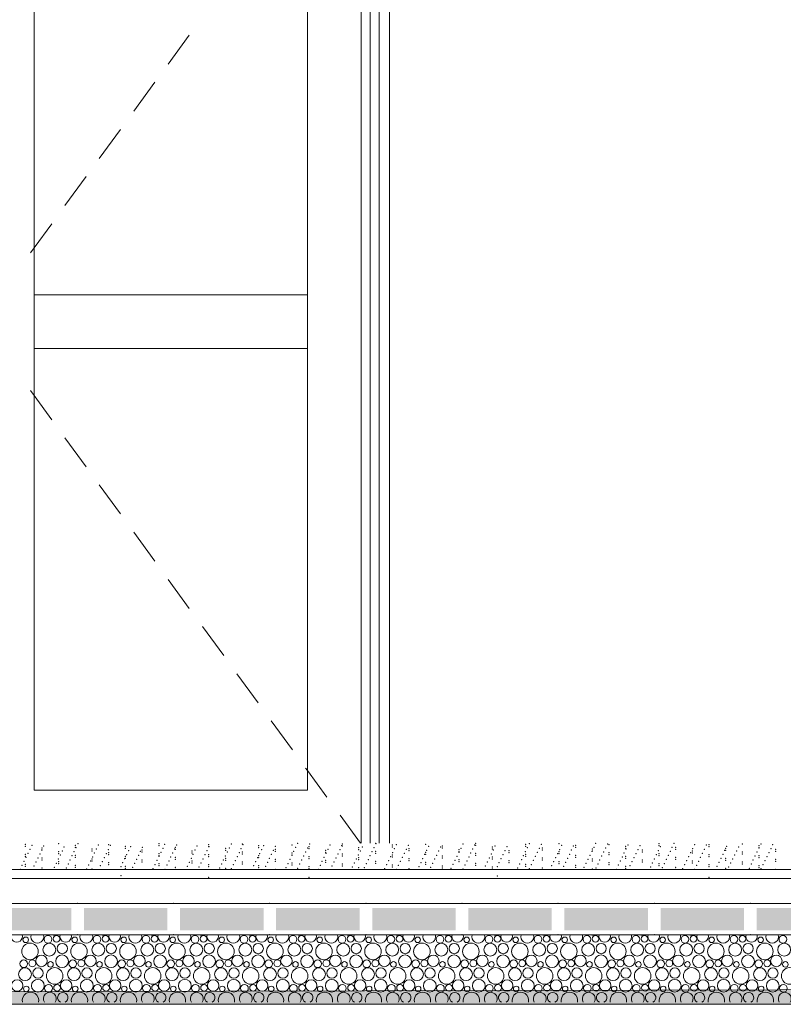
# Model space of a CAD drawing. Header units: millimetres. Extents: x -94601 to -15166, y -300 to 6935.
# Tile 50 of 97: x -52997 to -51297, y -300 to 1893. Entities that reach past the tile are written whole.
import ezdxf

# ---------------------------------------------------------------- set-up
doc = ezdxf.new("R2010")
doc.units = ezdxf.units.MM
doc.header["$MEASUREMENT"] = 0
for name, color, linetype in [('Nouveau_Menuis_Ext _ Murs-rideaux.Menuis_Ext', 7, 'Continuous'), ('Nouveau_Terrain _ Original.Terrain', 7, 'Continuous'), ('Nouveau_VRD _ Voirie 3d.VRD', 7, 'Continuous')]:
    doc.layers.add(name, color=color, linetype=linetype)

# ---------------------------------------------------------------- blocks, each defined once
blk = doc.blocks.new('*X51')
at = {"layer": 'Nouveau_VRD _ Voirie 3d.VRD', "color": 33, "linetype": 'Continuous', "lineweight": 15, "true_color": 0xf48e54}
for centre, radius in [((-52984, -156.5), 6.2), ((-52934.4, -155.2), 8.58), ((-52915.3, -154.2), 7.52), ((-52874.9, -156.5), 6.2), ((-52825.3, -155.2), 8.58), ((-52806.2, -154.2), 7.52), ((-52765.8, -156.5), 6.2), ((-52716.2, -155.2), 8.58), ((-52697.1, -154.2), 7.52), ((-52656.6, -156.5), 6.2), ((-52607.1, -155.2), 8.58), ((-52588, -154.2), 7.52), ((-52547.5, -156.5), 6.2), ((-52498, -155.2), 8.58), ((-52478.8, -154.2), 7.52), ((-52438.4, -156.5), 6.2), ((-52388.9, -155.2), 8.58), ((-52369.7, -154.2), 7.52), ((-52329.3, -156.5), 6.2), ((-52279.8, -155.2), 8.58), ((-52260.6, -154.2), 7.52), ((-52220.2, -156.5), 6.2), ((-52170.7, -155.2), 8.58), ((-52151.5, -154.2), 7.52), ((-52111.1, -156.5), 6.2), ((-52061.5, -155.2), 8.58), ((-52042.4, -154.2), 7.52), ((-52002, -156.5), 6.2), ((-51952.4, -155.2), 8.58), ((-51933.3, -154.2), 7.52), ((-51892.9, -156.5), 6.2), ((-51843.3, -155.2), 8.58), ((-51824.2, -154.2), 7.52), ((-51783.7, -156.5), 6.2), ((-51734.2, -155.2), 8.58), ((-51715.1, -154.2), 7.52), ((-51674.6, -156.5), 6.2), ((-51625.1, -155.2), 8.58), ((-51605.9, -154.2), 7.52), ((-51565.5, -156.5), 6.2), ((-51516, -155.2), 8.58), ((-51496.8, -154.2), 7.52), ((-51456.4, -156.5), 6.2), ((-51406.9, -155.2), 8.58), ((-51387.7, -154.2), 7.52), ((-51347.3, -156.5), 6.2), ((-51297.8, -155.2), 8.58), ((-52974.6, -182.2), 18.4), ((-52931.5, -178.4), 14.3), ((-52902.7, -175.8), 11.5), ((-52865.5, -182.2), 18.4), ((-52822.4, -178.4), 14.3), ((-52793.6, -175.8), 11.5), ((-52756.4, -182.2), 18.4), ((-52713.3, -178.4), 14.3), ((-52684.5, -175.8), 11.5), ((-52647.3, -182.2), 18.4), ((-52604.2, -178.4), 14.3), ((-52575.4, -175.8), 11.5), ((-52538.2, -182.2), 18.4), ((-52495.1, -178.4), 14.3), ((-52466.3, -175.8), 11.5), ((-52429.1, -182.2), 18.4), ((-52386, -178.4), 14.3), ((-52357.2, -175.8), 11.5), ((-52319.9, -182.2), 18.4), ((-52276.9, -178.4), 14.3), ((-52248.1, -175.8), 11.5), ((-52210.8, -182.2), 18.4), ((-52167.8, -178.4), 14.3), ((-52138.9, -175.8), 11.5), ((-52101.7, -182.2), 18.4), ((-52058.6, -178.4), 14.3), ((-52029.8, -175.8), 11.5), ((-51992.6, -182.2), 18.4), ((-51949.5, -178.4), 14.3), ((-51920.7, -175.8), 11.5), ((-51883.5, -182.2), 18.4), ((-51840.4, -178.4), 14.3), ((-51811.6, -175.8), 11.5), ((-51774.4, -182.2), 18.4), ((-51731.3, -178.4), 14.3), ((-51702.5, -175.8), 11.5), ((-51665.3, -182.2), 18.4), ((-51622.2, -178.4), 14.3), ((-51593.4, -175.8), 11.5), ((-51556.2, -182.2), 18.4), ((-51513.1, -178.4), 14.3), ((-51484.3, -175.8), 11.5), ((-51447, -182.2), 18.4), ((-51404, -178.4), 14.3), ((-51375.2, -175.8), 11.5), ((-51337.9, -182.2), 18.4), ((-51294.9, -178.4), 14.3), ((-52949.1, -203.4), 12.8), ((-52903, -204.1), 14.2), ((-52840, -203.4), 12.8), ((-52793.9, -204.1), 14.2), ((-52730.9, -203.4), 12.8), ((-52684.8, -204.1), 14.2), ((-52621.7, -203.4), 12.8), ((-52575.7, -204.1), 14.2), ((-52512.6, -203.4), 12.8), ((-52466.6, -204.1), 14.2), ((-52403.5, -203.4), 12.8), ((-52357.5, -204.1), 14.2), ((-52294.4, -203.4), 12.8), ((-52248.4, -204.1), 14.2), ((-52185.3, -203.4), 12.8), ((-52139.3, -204.1), 14.2), ((-52076.2, -203.4), 12.8), ((-52030.1, -204.1), 14.2), ((-51967.1, -203.4), 12.8), ((-51921, -204.1), 14.2), ((-51858, -203.4), 12.8), ((-51811.9, -204.1), 14.2), ((-51748.8, -203.4), 12.8), ((-51702.8, -204.1), 14.2), ((-51639.7, -203.4), 12.8), ((-51593.7, -204.1), 14.2), ((-51530.6, -203.4), 12.8), ((-51484.6, -204.1), 14.2), ((-51421.5, -203.4), 12.8), ((-51375.5, -204.1), 14.2), ((-51312.4, -203.4), 12.8), ((-52985.5, -233), 14.3), ((-52988.4, -209.8), 8.58), ((-52969.3, -208.8), 7.52), ((-52956.7, -230.4), 11.5), ((-52919.5, -236.8), 18.4), ((-52928.9, -211.1), 6.2), ((-52876.4, -233), 14.3), ((-52879.3, -209.8), 8.58), ((-52860.2, -208.8), 7.52), ((-52847.6, -230.4), 11.5), ((-52810.4, -236.8), 18.4), ((-52819.8, -211.1), 6.2), ((-52767.3, -233), 14.3), ((-52770.2, -209.8), 8.58), ((-52751.1, -208.8), 7.52), ((-52738.5, -230.4), 11.5), ((-52701.3, -236.8), 18.4), ((-52710.6, -211.1), 6.2), ((-52658.2, -233), 14.3), ((-52661.1, -209.8), 8.58), ((-52642, -208.8), 7.52), ((-52629.4, -230.4), 11.5), ((-52592.2, -236.8), 18.4), ((-52601.5, -211.1), 6.2), ((-52549.1, -233), 14.3), ((-52552, -209.8), 8.58), ((-52532.8, -208.8), 7.52), ((-52520.3, -230.4), 11.5), ((-52483.1, -236.8), 18.4), ((-52492.4, -211.1), 6.2), ((-52440, -233), 14.3), ((-52442.9, -209.8), 8.58), ((-52423.7, -208.8), 7.52), ((-52411.2, -230.4), 11.5), ((-52373.9, -236.8), 18.4), ((-52383.3, -211.1), 6.2), ((-52330.9, -233), 14.3), ((-52333.8, -209.8), 8.58), ((-52314.6, -208.8), 7.52), ((-52302.1, -230.4), 11.5), ((-52264.8, -236.8), 18.4), ((-52274.2, -211.1), 6.2), ((-52221.8, -233), 14.3), ((-52224.7, -209.8), 8.58), ((-52205.5, -208.8), 7.52), ((-52192.9, -230.4), 11.5), ((-52155.7, -236.8), 18.4), ((-52165.1, -211.1), 6.2), ((-52112.6, -233), 14.3), ((-52115.5, -209.8), 8.58), ((-52096.4, -208.8), 7.52), ((-52083.8, -230.4), 11.5), ((-52046.6, -236.8), 18.4), ((-52056, -211.1), 6.2), ((-52003.5, -233), 14.3), ((-52006.4, -209.8), 8.58), ((-51987.3, -208.8), 7.52), ((-51974.7, -230.4), 11.5), ((-51937.5, -236.8), 18.4), ((-51946.9, -211.1), 6.2), ((-51894.4, -233), 14.3), ((-51897.3, -209.8), 8.58), ((-51878.2, -208.8), 7.52), ((-51865.6, -230.4), 11.5), ((-51828.4, -236.8), 18.4), ((-51837.7, -211.1), 6.2), ((-51785.3, -233), 14.3), ((-51788.2, -209.8), 8.58), ((-51769.1, -208.8), 7.52), ((-51756.5, -230.4), 11.5), ((-51719.3, -236.8), 18.4), ((-51728.6, -211.1), 6.2), ((-51676.2, -233), 14.3), ((-51679.1, -209.8), 8.58), ((-51659.9, -208.8), 7.52), ((-51647.4, -230.4), 11.5), ((-51610.2, -236.8), 18.4), ((-51619.5, -211.1), 6.2), ((-51567.1, -233), 14.3), ((-51570, -209.8), 8.58), ((-51550.8, -208.8), 7.52), ((-51538.3, -230.4), 11.5), ((-51501, -236.8), 18.4), ((-51510.4, -211.1), 6.2), ((-51458, -233), 14.3), ((-51460.9, -209.8), 8.58), ((-51441.7, -208.8), 7.52), ((-51429.2, -230.4), 11.5), ((-51391.9, -236.8), 18.4), ((-51401.3, -211.1), 6.2), ((-51348.9, -233), 14.3), ((-51351.8, -209.8), 8.58), ((-51332.6, -208.8), 7.52), ((-51320.1, -230.4), 11.5), ((-51282.8, -236.8), 18.4), ((-51292.2, -211.1), 6.2), ((-53003.1, -258), 12.8), ((-52982.9, -265.7), 6.2), ((-52957, -258.7), 14.2), ((-52933.3, -264.4), 8.58), ((-52914.2, -263.4), 7.52), ((-52894, -258), 12.8), ((-52873.8, -265.7), 6.2), ((-52847.9, -258.7), 14.2), ((-52824.2, -264.4), 8.58), ((-52805.1, -263.4), 7.52), ((-52784.9, -258), 12.8), ((-52764.6, -265.7), 6.2), ((-52738.8, -258.7), 14.2), ((-52715.1, -264.4), 8.58), ((-52696, -263.4), 7.52), ((-52675.7, -258), 12.8), ((-52655.5, -265.7), 6.2), ((-52629.7, -258.7), 14.2), ((-52606, -264.4), 8.58), ((-52586.8, -263.4), 7.52), ((-52566.6, -258), 12.8), ((-52546.4, -265.7), 6.2), ((-52520.6, -258.7), 14.2), ((-52496.9, -264.4), 8.58), ((-52477.7, -263.4), 7.52), ((-52457.5, -258), 12.8), ((-52437.3, -265.7), 6.2), ((-52411.5, -258.7), 14.2), ((-52387.8, -264.4), 8.58), ((-52368.6, -263.4), 7.52), ((-52348.4, -258), 12.8), ((-52328.2, -265.7), 6.2), ((-52302.4, -258.7), 14.2), ((-52278.7, -264.4), 8.58), ((-52259.5, -263.4), 7.52), ((-52239.3, -258), 12.8), ((-52219.1, -265.7), 6.2), ((-52193.3, -258.7), 14.2), ((-52169.5, -264.4), 8.58), ((-52150.4, -263.4), 7.52), ((-52130.2, -258), 12.8), ((-52110, -265.7), 6.2), ((-52084.1, -258.7), 14.2), ((-52060.4, -264.4), 8.58), ((-52041.3, -263.4), 7.52), ((-52021.1, -258), 12.8), ((-52000.9, -265.7), 6.2), ((-51975, -258.7), 14.2), ((-51951.3, -264.4), 8.58), ((-51932.2, -263.4), 7.52), ((-51912, -258), 12.8), ((-51891.7, -265.7), 6.2), ((-51865.9, -258.7), 14.2), ((-51842.2, -264.4), 8.58), ((-51823.1, -263.4), 7.52), ((-51802.8, -258), 12.8), ((-51782.6, -265.7), 6.2), ((-51756.8, -258.7), 14.2), ((-51733.1, -264.4), 8.58), ((-51713.9, -263.4), 7.52), ((-51693.7, -258), 12.8), ((-51673.5, -265.7), 6.2), ((-51647.7, -258.7), 14.2), ((-51624, -264.4), 8.58), ((-51604.8, -263.4), 7.52), ((-51584.6, -258), 12.8), ((-51564.4, -265.7), 6.2), ((-51538.6, -258.7), 14.2), ((-51514.9, -264.4), 8.58), ((-51495.7, -263.4), 7.52), ((-51475.5, -258), 12.8), ((-51455.3, -265.7), 6.2), ((-51429.5, -258.7), 14.2), ((-51405.8, -264.4), 8.58), ((-51386.6, -263.4), 7.52), ((-51366.4, -258), 12.8), ((-51346.2, -265.7), 6.2), ((-51320.4, -258.7), 14.2), ((-51296.6, -264.4), 8.58)]:
    blk.add_circle(centre, radius, dxfattribs=at)
for centre, radius, start, end in [((-53004.2, -148.8), 12.8, 163.5489, 16.4511), ((-52958.2, -149.5), 14.2, 162.5101, 17.4899), ((-52920.6, -127.6), 18.4, 254.0928, 285.9072), ((-52895.1, -148.8), 12.8, 163.5489, 16.4511), ((-52849, -149.5), 14.2, 162.5101, 17.4899), ((-52811.5, -127.6), 18.4, 254.0928, 285.9072), ((-52786, -148.8), 12.8, 163.5489, 16.4511), ((-52739.9, -149.5), 14.2, 162.5101, 17.4899), ((-52702.4, -127.6), 18.4, 254.0928, 285.9072), ((-52676.9, -148.8), 12.8, 163.5489, 16.4511), ((-52630.8, -149.5), 14.2, 162.5101, 17.4899), ((-52593.3, -127.6), 18.4, 254.0928, 285.9072), ((-52567.7, -148.8), 12.8, 163.5489, 16.4511), ((-52521.7, -149.5), 14.2, 162.5101, 17.4899), ((-52484.2, -127.6), 18.4, 254.0928, 285.9072), ((-52458.6, -148.8), 12.8, 163.5489, 16.4511), ((-52412.6, -149.5), 14.2, 162.5101, 17.4899), ((-52375.1, -127.6), 18.4, 254.0928, 285.9072), ((-52349.5, -148.8), 12.8, 163.5489, 16.4511), ((-52303.5, -149.5), 14.2, 162.5101, 17.4899), ((-52265.9, -127.6), 18.4, 254.0928, 285.9072), ((-52240.4, -148.8), 12.8, 163.5489, 16.4511), ((-52194.4, -149.5), 14.2, 162.5101, 17.4899), ((-52156.8, -127.6), 18.4, 254.0928, 285.9072), ((-52131.3, -148.8), 12.8, 163.5489, 16.4511), ((-52085.3, -149.5), 14.2, 162.5101, 17.4899), ((-52047.7, -127.6), 18.4, 254.0928, 285.9072), ((-52022.2, -148.8), 12.8, 163.5489, 16.4511), ((-51976.1, -149.5), 14.2, 162.5101, 17.4899), ((-51938.6, -127.6), 18.4, 254.0928, 285.9072), ((-51913.1, -148.8), 12.8, 163.5489, 16.4511), ((-51867, -149.5), 14.2, 162.5101, 17.4899), ((-51829.5, -127.6), 18.4, 254.0928, 285.9072), ((-51804, -148.8), 12.8, 163.5489, 16.4511), ((-51757.9, -149.5), 14.2, 162.5101, 17.4899), ((-51720.4, -127.6), 18.4, 254.0928, 285.9072), ((-51694.8, -148.8), 12.8, 163.5489, 16.4511), ((-51648.8, -149.5), 14.2, 162.5101, 17.4899), ((-51611.3, -127.6), 18.4, 254.0928, 285.9072), ((-51585.7, -148.8), 12.8, 163.5489, 16.4511), ((-51539.7, -149.5), 14.2, 162.5101, 17.4899), ((-51502.2, -127.6), 18.4, 254.0928, 285.9072), ((-51476.6, -148.8), 12.8, 163.5489, 16.4511), ((-51430.6, -149.5), 14.2, 162.5101, 17.4899), ((-51393, -127.6), 18.4, 254.0928, 285.9072), ((-51367.5, -148.8), 12.8, 163.5489, 16.4511), ((-51321.5, -149.5), 14.2, 162.5101, 17.4899), ((-52973.5, -291.4), 18.4, 347.7576, 192.2424), ((-52930.4, -287.6), 14.3, 327.777, 212.223), ((-52901.6, -285), 11.5, 296.7325, 243.2675), ((-52864.4, -291.4), 18.4, 347.7576, 192.2424), ((-52821.3, -287.6), 14.3, 327.777, 212.223), ((-52792.5, -285), 11.5, 296.7325, 243.2675), ((-52755.3, -291.4), 18.4, 347.7576, 192.2424), ((-52712.2, -287.6), 14.3, 327.777, 212.223), ((-52683.4, -285), 11.5, 296.7325, 243.2675), ((-52646.2, -291.4), 18.4, 347.7576, 192.2424), ((-52603.1, -287.6), 14.3, 327.777, 212.223), ((-52574.3, -285), 11.5, 296.7325, 243.2675), ((-52537.1, -291.4), 18.4, 347.7576, 192.2424), ((-52494, -287.6), 14.3, 327.777, 212.223), ((-52465.2, -285), 11.5, 296.7325, 243.2675), ((-52427.9, -291.4), 18.4, 347.7576, 192.2424), ((-52384.9, -287.6), 14.3, 327.777, 212.223), ((-52356.1, -285), 11.5, 296.7325, 243.2675), ((-52318.8, -291.4), 18.4, 347.7576, 192.2424), ((-52275.8, -287.6), 14.3, 327.777, 212.223), ((-52246.9, -285), 11.5, 296.7325, 243.2675), ((-52209.7, -291.4), 18.4, 347.7576, 192.2424), ((-52166.6, -287.6), 14.3, 327.777, 212.223), ((-52137.8, -285), 11.5, 296.7325, 243.2675), ((-52100.6, -291.4), 18.4, 347.7576, 192.2424), ((-52057.5, -287.6), 14.3, 327.777, 212.223), ((-52028.7, -285), 11.5, 296.7325, 243.2675), ((-51991.5, -291.4), 18.4, 347.7576, 192.2424), ((-51948.4, -287.6), 14.3, 327.777, 212.223), ((-51919.6, -285), 11.5, 296.7325, 243.2675), ((-51882.4, -291.4), 18.4, 347.7576, 192.2424), ((-51839.3, -287.6), 14.3, 327.777, 212.223), ((-51810.5, -285), 11.5, 296.7325, 243.2675), ((-51773.3, -291.4), 18.4, 347.7576, 192.2424), ((-51730.2, -287.6), 14.3, 327.777, 212.223), ((-51701.4, -285), 11.5, 296.7325, 243.2675), ((-51664.2, -291.4), 18.4, 347.7576, 192.2424), ((-51621.1, -287.6), 14.3, 327.777, 212.223), ((-51592.3, -285), 11.5, 296.7325, 243.2675), ((-51555, -291.4), 18.4, 347.7576, 192.2424), ((-51512, -287.6), 14.3, 327.777, 212.223), ((-51483.2, -285), 11.5, 296.7325, 243.2675), ((-51445.9, -291.4), 18.4, 347.7576, 192.2424), ((-51402.9, -287.6), 14.3, 327.777, 212.223), ((-51374.1, -285), 11.5, 296.7325, 243.2675), ((-51336.8, -291.4), 18.4, 347.7576, 192.2424), ((-51293.7, -287.6), 14.3, 327.777, 212.223)]:
    blk.add_arc(centre, radius, start, end, dxfattribs=at)
blk = doc.blocks.new('*X52')
at = {"layer": 'Nouveau_VRD _ Voirie 3d.VRD', "linetype": 'Continuous', "lineweight": 15, "true_color": 0xb5b5b5}
for points in [[(-53068.6, -85.2), (-53068.6, -135.2), (-52882.6, -135.2), (-52882.6, -85.2)], [(-52854.6, -85.2), (-52854.6, -135.2), (-52668.5, -135.2), (-52668.5, -85.2)], [(-52640.5, -85.2), (-52640.5, -135.2), (-52454.5, -135.2), (-52454.5, -85.2)], [(-52426.5, -85.2), (-52426.5, -135.2), (-52240.4, -135.2), (-52240.4, -85.2)], [(-52212.4, -85.2), (-52212.4, -135.2), (-52026.4, -135.2), (-52026.4, -85.2)], [(-51998.4, -85.2), (-51998.4, -135.2), (-51812.4, -135.2), (-51812.4, -85.2)], [(-51784.4, -85.2), (-51784.4, -135.2), (-51598.3, -135.2), (-51598.3, -85.2)], [(-51570.3, -85.2), (-51570.3, -135.2), (-51384.3, -135.2), (-51384.3, -85.2)], [(-51356.3, -85.2), (-51356.3, -135.2), (-51170.2, -135.2), (-51170.2, -85.2)]]:
    blk.add_hatch(color=253, dxfattribs=at).paths.add_polyline_path(points)
at = {"layer": 'Nouveau_VRD _ Voirie 3d.VRD', "color": 253, "linetype": 'Continuous', "lineweight": 15, "true_color": 0xb5b5b5}
for p in [(-52868.6, -75.2), (-52654.5, -75.2), (-52440.5, -75.2), (-52226.4, -75.2), (-52012.4, -75.2), (-51798.4, -75.2), (-51584.3, -75.2), (-51370.3, -75.2), (-52868.6, -145.2), (-52654.5, -145.2), (-52440.5, -145.2), (-52226.4, -145.2), (-52012.4, -145.2), (-51798.4, -145.2), (-51584.3, -145.2), (-51370.3, -145.2)]:
    blk.add_point(p, dxfattribs=at)
blk = doc.blocks.new('Élément de coupe_40')
at = {"layer": 'Nouveau_VRD _ Voirie 3d.VRD', "color": 251, "linetype": 'Continuous', "lineweight": 15, "true_color": 0x6a6a6a}
blk.add_line((-36763.6, -20), (-82142.3, -20), dxfattribs=at)
at = {"layer": 'Nouveau_VRD _ Voirie 3d.VRD', "color": 7, "linetype": 'Continuous', "lineweight": 15}
for p, q in [((-37013, -75.2), (-81749.3, -75.2)), ((-37013, -145.2), (-81749.3, -145.2))]:
    blk.add_line(p, q, dxfattribs=at)
at = {"layer": 'Nouveau_VRD _ Voirie 3d.VRD', "lineweight": 0}
for name in ['*X52', '*X51']:
    blk.add_blockref(name, (0, 0), dxfattribs=at)
blk = doc.blocks.new('Élément de coupe_41')
at = {"layer": 'Nouveau_VRD _ Voirie 3d.VRD', "color": 251, "linetype": 'Continuous', "lineweight": 15, "true_color": 0x6a6a6a}
blk.add_line((-58330.3, 0), (-47835.3, 0), dxfattribs=at)
at = {"layer": 'Nouveau_VRD _ Voirie 3d.VRD', "color": 254, "linetype": 'Continuous', "lineweight": 15, "true_color": 0xcccccc}
for p in [(-52984.6, 56), (-52984.6, 51.5), (-52974.6, 45.1), (-52970.3, 54), (-52947.5, 47.8), (-52943.9, 52.6), (-52910.4, 57.5), (-52898.5, 50.1), (-52873.3, 53.8), (-52873.3, 49.3), (-52872.1, 48.6), (-52867.8, 57.6), (-52836.1, 45.6), (-52826.6, 46.1), (-52822.3, 55.1), (-52800.3, 44.7), (-52799, 55.2), (-52795.9, 53.7), (-52761.9, 51.5), (-52761.9, 47.1), (-52750.5, 51.2), (-52724.1, 49.7), (-52687.6, 57.5), (-52687.6, 53), (-52678.6, 47.2), (-52674.3, 56.2), (-52652.3, 45.8), (-52650.5, 49.3), (-52650.5, 44.9), (-52647.9, 54.7), (-52602.4, 52.2), (-52576.3, 55.2), (-52576.3, 50.8), (-52576.1, 50.8), (-52539.1, 47.1), (-52530.6, 48.3), (-52526.3, 57.3), (-52504.3, 46.9), (-52502, 56.7), (-52499.9, 55.8), (-52464.9, 53), (-52464.9, 48.6), (-52458.8, 44.4), (-52454.4, 53.3), (-52428.1, 51.9), (-52427.8, 44.9), (-52390.7, 54.5), (-52382.6, 49.4), (-52378.3, 58.3), (-52356.3, 47.9), (-52353.5, 50.8), (-52353.5, 46.3), (-52351.9, 56.9), (-52310.8, 45.4), (-52306.4, 54.4), (-52284.5, 44), (-52280.1, 53), (-52279.3, 56.7), (-52279.3, 52.3), (-52242.2, 48.6), (-52242.2, 44.1), (-52234.6, 50.5), (-52208.3, 49), (-52205, 58.2), (-52203.9, 58), (-52167.9, 54.5), (-52167.9, 50.1), (-52162.8, 46.5), (-52158.4, 55.5), (-52136.5, 45.1), (-52132.1, 54), (-52130.8, 46.3), (-52093.7, 56), (-52086.6, 51.5), (-52060.3, 50.1), (-52056.5, 52.3), (-52056.5, 47.8), (-52019.4, 44.1), (-52014.8, 47.6), (-52010.4, 56.6), (-51988.5, 46.1), (-51984.1, 55.1), (-51982.3, 58.2), (-51982.3, 53.8), (-51945.2, 50.1), (-51945.2, 45.6), (-51938.6, 52.6), (-51912.3, 51.2), (-51870.9, 56), (-51870.9, 51.5), (-51866.8, 48.7), (-51862.4, 57.6), (-51840.5, 47.2), (-51836.1, 56.2), (-51833.8, 47.8), (-51796.7, 57.5), (-51795, 44.7), (-51790.6, 53.7), (-51764.3, 52.2), (-51759.6, 53.8), (-51759.6, 49.3), (-51722.4, 45.6), (-51718.8, 49.7), (-51714.4, 58.7), (-51692.5, 48.3), (-51688.1, 57.3), (-51685.3, 55.2), (-51648.2, 51.5), (-51648.2, 47.1), (-51647, 45.8), (-51642.6, 54.8), (-51620.6, 44.3), (-51616.3, 53.3), (-51573.9, 57.5), (-51573.9, 53), (-51570.8, 50.8), (-51544.5, 49.4), (-51540.1, 58.3), (-51536.8, 49.3), (-51536.8, 44.9), (-51499, 46.9), (-51494.6, 55.8), (-51472.6, 45.4), (-51468.3, 54.4), (-51462.6, 55.2), (-51462.6, 50.8), (-51425.5, 47.1), (-51422.8, 51.9), (-51396.5, 50.4), (-51388.3, 56.7), (-51351.2, 53), (-51351.2, 48.6), (-51351, 47.9), (-51346.6, 56.9), (-51324.6, 46.5), (-51320.3, 55.5), (-51314.1, 44.9), (-52984.6, 33.7), (-52984.6, 29.3), (-52983.3, 27.1), (-52979, 36.1), (-52957, 25.7), (-52952.6, 34.7), (-52948.3, 43.6), (-52947.5, 43.4), (-52947.5, 25.6), (-52911.5, 23.2), (-52910.4, 39.7), (-52910.4, 35.2), (-52907.2, 32.2), (-52902.8, 41.1), (-52880.8, 30.7), (-52876.5, 39.7), (-52873.3, 31.5), (-52873.3, 27), (-52836.1, 41.1), (-52836.1, 23.3), (-52835.3, 28.2), (-52831, 37.2), (-52809, 26.8), (-52804.6, 35.7), (-52799, 37.4), (-52799, 33), (-52763.5, 24.3), (-52761.9, 29.3), (-52761.9, 24.8), (-52759.2, 33.2), (-52754.8, 42.2), (-52737.2, 22.8), (-52732.8, 31.8), (-52728.5, 40.8), (-52724.8, 43.4), (-52724.8, 38.9), (-52687.6, 35.2), (-52687.6, 30.8), (-52687.3, 29.3), (-52683, 38.3), (-52661, 27.8), (-52656.6, 36.8), (-52650.5, 27), (-52650.5, 22.6), (-52615.5, 25.3), (-52613.4, 41.1), (-52613.4, 36.7), (-52611.2, 34.3), (-52606.8, 43.3), (-52589.2, 23.9), (-52584.8, 32.9), (-52580.5, 41.8), (-52576.3, 33), (-52576.3, 28.5), (-52539.3, 30.4), (-52539.1, 42.6), (-52539.1, 24.8), (-52535, 39.3), (-52513, 28.9), (-52508.6, 37.9), (-52502, 38.9), (-52502, 34.5), (-52467.5, 26.4), (-52464.9, 30.8), (-52464.9, 26.3), (-52463.2, 35.4), (-52441.2, 25), (-52436.8, 33.9), (-52432.5, 42.9), (-52427.8, 40.4), (-52427.8, 22.6), (-52395.7, 22.5), (-52391.3, 31.4), (-52390.7, 36.7), (-52390.7, 32.2), (-52387, 40.4), (-52365, 30), (-52360.6, 39), (-52353.5, 28.5), (-52353.5, 24.1), (-52319.5, 27.5), (-52316.4, 42.6), (-52316.4, 38.2), (-52315.2, 36.5), (-52293.2, 26), (-52288.8, 35), (-52279.3, 34.5), (-52279.3, 30), (-52247.7, 23.5), (-52243.3, 32.5), (-52242.2, 26.3), (-52239, 41.5), (-52221.3, 22.1), (-52217, 31.1), (-52212.6, 40), (-52205, 40.4), (-52205, 35.9), (-52171.5, 28.6), (-52167.9, 32.2), (-52167.9, 27.8), (-52167.2, 37.5), (-52145.2, 27.1), (-52140.8, 36.1), (-52130.8, 41.9), (-52130.8, 24.1), (-52099.7, 24.6), (-52095.3, 33.6), (-52093.7, 38.2), (-52093.7, 33.7), (-52091, 42.6), (-52073.3, 23.2), (-52069, 32.1), (-52064.6, 41.1), (-52056.5, 30), (-52056.5, 25.6), (-52023.5, 29.6), (-52019.4, 39.7), (-52019.1, 38.6), (-51997.2, 28.2), (-51992.8, 37.2), (-51982.3, 35.9), (-51982.3, 31.5), (-51951.7, 25.7), (-51947.3, 34.7), (-51945.2, 27.8), (-51945.2, 23.3), (-51943, 43.6), (-51925.3, 24.3), (-51921, 33.2), (-51916.6, 42.2), (-51908.1, 41.9), (-51908.1, 37.4), (-51875.5, 30.7), (-51871.1, 39.7), (-51870.9, 33.7), (-51870.9, 29.3), (-51849.2, 29.3), (-51844.8, 38.2), (-51833.8, 43.4), (-51833.8, 25.6), (-51803.7, 26.8), (-51799.3, 35.7), (-51796.7, 39.7), (-51796.7, 35.2), (-51777.3, 25.3), (-51773, 34.3), (-51768.6, 43.3), (-51759.6, 31.5), (-51759.6, 27), (-51731.9, 22.8), (-51727.5, 31.8), (-51723.1, 40.8), (-51722.4, 41.1), (-51722.4, 23.3), (-51701.2, 30.4), (-51696.8, 39.3), (-51685.3, 37.4), (-51685.3, 33), (-51655.7, 27.9), (-51651.3, 36.8), (-51648.2, 29.3), (-51648.2, 24.8), (-51629.3, 26.4), (-51625, 35.4), (-51611.1, 43.4), (-51611.1, 38.9), (-51583.9, 23.9), (-51579.5, 32.9), (-51575.1, 41.8), (-51573.9, 35.2), (-51573.9, 30.8), (-51557.5, 22.5), (-51553.2, 31.4), (-51548.8, 40.4), (-51536.8, 27), (-51536.8, 22.6), (-51507.7, 28.9), (-51503.3, 37.9), (-51499.7, 41.1), (-51499.7, 36.7), (-51481.3, 27.5), (-51477, 36.5), (-51462.6, 33), (-51462.6, 28.5), (-51435.8, 25), (-51431.5, 34), (-51427.1, 42.9), (-51425.5, 42.6), (-51425.5, 24.8), (-51409.5, 23.5), (-51405.2, 32.5), (-51400.8, 41.5), (-51388.3, 38.9), (-51388.3, 34.5), (-51359.7, 30), (-51355.3, 39), (-51351.2, 30.8), (-51351.2, 26.3), (-51333.3, 28.6), (-51329, 37.5), (-51314.1, 40.4), (-51314.1, 22.6), (-52996.4, 0.2), (-52992, 9.2), (-52987.7, 18.2), (-52984.6, 11.5), (-52984.6, 7), (-52965.7, 7.7), (-52961.4, 16.7), (-52947.5, 21.1), (-52947.5, 3.3), (-52920.2, 5.2), (-52915.9, 14.2), (-52910.4, 17.4), (-52910.4, 12.9), (-52893.9, 3.8), (-52889.5, 12.8), (-52885.2, 21.7), (-52873.3, 9.2), (-52873.3, 4.8), (-52848.4, 1.3), (-52844, 10.3), (-52839.7, 19.2), (-52836.1, 18.9), (-52836.1, 1.1), (-52817.7, 8.8), (-52813.4, 17.8), (-52799, 15.2), (-52799, 10.7), (-52772.2, 6.3), (-52767.9, 15.3), (-52761.9, 7), (-52761.9, 2.5), (-52745.9, 4.9), (-52741.5, 13.8), (-52724.8, 21.1), (-52724.8, 16.6), (-52700.4, 2.4), (-52696, 11.3), (-52691.7, 20.3), (-52687.6, 12.9), (-52687.6, 8.5), (-52674.1, 0.9), (-52669.7, 9.9), (-52665.3, 18.9), (-52650.5, 4.8), (-52650.5, 0.3), (-52624.2, 7.4), (-52619.9, 16.4), (-52613.4, 18.9), (-52613.4, 14.4), (-52597.9, 6), (-52593.5, 14.9), (-52576.3, 10.7), (-52576.3, 6.3), (-52552.4, 3.5), (-52548, 12.4), (-52543.7, 21.4), (-52539.1, 20.4), (-52539.1, 2.5), (-52526.1, 2), (-52521.7, 11), (-52517.3, 19.9), (-52502, 16.6), (-52502, 12.2), (-52476.2, 8.5), (-52471.9, 17.4), (-52464.9, 8.5), (-52464.9, 4), (-52449.9, 7), (-52445.5, 16), (-52427.8, 18.1), (-52427.8, 0.3), (-52404.4, 4.5), (-52400, 13.5), (-52390.7, 14.4), (-52390.7, 10), (-52378.1, 3.1), (-52373.7, 12.1), (-52369.3, 21), (-52353.5, 6.3), (-52353.5, 1.8), (-52332.6, 0.6), (-52328.2, 9.6), (-52323.9, 18.5), (-52316.4, 20.4), (-52316.4, 15.9), (-52301.9, 8.1), (-52297.5, 17.1), (-52279.3, 12.2), (-52279.3, 7.7), (-52256.4, 5.6), (-52252, 14.6), (-52242.2, 21.8), (-52242.2, 4), (-52230.1, 4.2), (-52225.7, 13.1), (-52205, 18.1), (-52205, 13.7), (-52184.6, 1.7), (-52180.2, 10.6), (-52175.9, 19.6), (-52167.9, 10), (-52167.9, 5.5), (-52158.2, 0.2), (-52153.9, 9.2), (-52149.5, 18.2), (-52130.8, 19.6), (-52130.8, 1.8), (-52108.4, 6.7), (-52104, 15.7), (-52093.7, 15.9), (-52093.7, 11.5), (-52082, 5.2), (-52077.7, 14.2), (-52056.5, 7.7), (-52056.5, 3.3), (-52036.6, 2.7), (-52032.2, 11.7), (-52027.9, 20.7), (-52019.4, 21.8), (-52019.4, 17.4), (-52010.2, 1.3), (-52005.9, 10.3), (-52001.5, 19.2), (-51982.3, 13.7), (-51982.3, 9.2), (-51960.4, 7.8), (-51956, 16.7), (-51945.2, 5.5), (-51945.2, 1.1), (-51934, 6.3), (-51929.7, 15.3), (-51908.1, 19.6), (-51908.1, 15.2), (-51888.6, 3.8), (-51884.2, 12.8), (-51879.9, 21.8), (-51870.9, 11.5), (-51870.9, 7), (-51862.2, 2.4), (-51857.9, 11.3), (-51853.5, 20.3), (-51833.8, 21.1), (-51833.8, 3.3), (-51812.4, 8.8), (-51808, 17.8), (-51796.7, 17.4), (-51796.7, 12.9), (-51786, 7.4), (-51781.7, 16.4), (-51759.6, 9.2), (-51759.6, 4.8), (-51740.6, 4.9), (-51736.2, 13.9), (-51722.4, 18.9), (-51722.4, 1.1), (-51714.2, 3.4), (-51709.9, 12.4), (-51705.5, 21.4), (-51685.3, 15.2), (-51685.3, 10.7), (-51668.7, 0.9), (-51664.4, 9.9), (-51660, 18.9), (-51648.2, 7), (-51648.2, 2.5), (-51638, 8.5), (-51633.7, 17.4), (-51611.1, 21.1), (-51611.1, 16.6), (-51592.6, 6), (-51588.2, 14.9), (-51573.9, 12.9), (-51573.9, 8.5), (-51566.2, 4.5), (-51561.9, 13.5), (-51536.8, 4.8), (-51536.8, 0.3), (-51520.7, 2), (-51516.4, 11), (-51512, 20), (-51499.7, 18.9), (-51499.7, 14.4), (-51494.4, 0.6), (-51490, 9.5), (-51485.7, 18.5), (-51462.6, 10.7), (-51462.6, 6.3), (-51444.6, 7), (-51440.2, 16), (-51425.5, 20.4), (-51425.5, 2.5), (-51418.2, 5.6), (-51413.9, 14.6), (-51388.3, 16.6), (-51388.3, 12.2), (-51372.7, 3.1), (-51368.4, 12.1), (-51364, 21), (-51351.2, 8.5), (-51351.2, 4), (-51346.4, 1.7), (-51342, 10.6), (-51337.7, 19.6), (-51314.1, 18.1), (-51314.1, 0.3), (-52772.2, -13.8), (-52576.3, -17.1), (-52353.5, -17.1), (-51934, -14.1), (-51462.6, -17.1)]:
    blk.add_point(p, dxfattribs=at)
blk = doc.blocks.new('Élément de coupe_152')
at = {"layer": 'Nouveau_Terrain _ Original.Terrain', "linetype": 'Continuous', "lineweight": 15, "true_color": 0xf48e54}
h = blk.add_hatch(dxfattribs=at)
h.set_pattern_fill('Terre', color=33, style=0, pattern_type=2)
h.set_pattern_definition([(45, (0, 0), (-137.8858, 137.8858), []), (45, (-45.96, 45.96), (-275.7716, 275.7716), []), (45, (-91.92, 91.92), (-275.7716, 275.7716), []), (135, (-137.886, 137.886), (45.96194, 45.96194), [195, -195])])
h.paths.add_polyline_path([(-24599, -287.5), (-26213.3, -282.5), (-27475.8, -278.6), (-28431.2, -275.7), (-29150.2, -273.4), (-29692.4, -271.7), (-34914.2, -260.4), (-35607.8, -259.7), (-36383.2, -258.8), (-37203.7, -257.9), (-38035.6, -256.8), (-38848.8, -255.8), (-39617.3, -254.7), (-39814.4, -254.8), (-40203.4, -255.2), (-40585.7, -255.6), (-41317.6, -254.5), (-41705.6, -254.9), (-42360.6, -253.9), (-42753.4, -254.3), (-43138.8, -254.7), (-43713.8, -253.7), (-44102.8, -254.2), (-44484, -254.6), (-44984.4, -253.7), (-45367.9, -254.1), (-45743.3, -254.6), (-64584.6, -300), (-20478, -300), (-22586.9, -293.6)])
at = {"layer": 'Nouveau_Terrain _ Original.Terrain', "color": 7, "linetype": 'Continuous', "lineweight": 15}
blk.add_line((-20478, -300), (-64584.6, -300), dxfattribs=at)
at = {"layer": 'Nouveau_Terrain _ Original.Terrain', "color": 7, "linetype": 'Continuous', "lineweight": 15, "flags": 128}
blk.add_lwpolyline([(-35607.8, -259.7), (-36383.2, -258.8), (-37203.7, -257.9), (-38035.6, -256.8), (-38848.8, -255.8), (-39617.3, -254.7), (-39814.4, -254.8), (-40203.4, -255.2), (-40585.7, -255.6), (-41317.6, -254.5), (-41705.6, -254.9), (-42360.6, -253.9), (-42753.4, -254.3), (-43138.8, -254.7), (-43713.8, -253.7), (-44102.8, -254.2), (-44484, -254.6), (-44984.4, -253.7), (-45367.9, -254.1), (-45743.3, -254.6), (-64584.6, -300)], dxfattribs=at)
blk = doc.blocks.new('Élément de coupe_1709')
at = {"layer": 'Nouveau_Menuis_Ext _ Murs-rideaux.Menuis_Ext', "color": 21, "linetype": 'Continuous', "lineweight": 15, "true_color": 0xff9954}
for p, q in [((-52216.8, 2403.5), (-52216.8, 58.5)), ((-52236.8, 2383.5), (-52236.8, 58.5)), ((-52965.3, 2263.5), (-52965.3, 1280)), ((-52356.8, 1280), (-52356.8, 2263.5)), ((-52965.3, 1160), (-52965.3, 1280)), ((-52965.3, 1280), (-52356.8, 1280)), ((-52356.8, 1280), (-52356.8, 1160)), ((-52356.8, 1160), (-52965.3, 1160)), ((-52965.3, 1160), (-52965.3, 176.5)), ((-52356.8, 176.5), (-52356.8, 1160)), ((-52965.3, 176.5), (-52356.8, 176.5))]:
    blk.add_line(p, q, dxfattribs=at)
at = {"layer": 'Nouveau_Menuis_Ext _ Murs-rideaux.Menuis_Ext', "color": 30, "linetype": 'Continuous', "lineweight": 15, "true_color": 0xff6600}
for p, q in [((-52619.8, 1858.3), (-52667, 1793.7)), ((-52696.4, 1753.3), (-52743.6, 1688.6)), ((-52773, 1648.2), (-52820.2, 1583.6)), ((-52849.6, 1543.2), (-52896.8, 1478.6)), ((-52926.2, 1438.2), (-52965.3, 1384.5)), ((-52965.3, 1384.5), (-52973.4, 1373.5)), ((-52965.3, 1055.5), (-52973.4, 1066.5)), ((-52926.2, 1001.8), (-52965.3, 1055.5)), ((-52849.6, 896.8), (-52896.8, 961.4)), ((-52773, 791.8), (-52820.2, 856.4)), ((-52696.4, 686.7), (-52743.6, 751.4)), ((-52619.8, 581.7), (-52667, 646.3)), ((-52543.2, 476.6), (-52590.4, 541.3)), ((-52466.6, 371.6), (-52513.8, 436.2)), ((-52390, 266.6), (-52437.2, 331.2)), ((-52356.8, 221), (-52360.6, 226.2)), ((-52313.4, 161.5), (-52356.8, 221)), ((-52238.3, 58.5), (-52284, 121.1))]:
    blk.add_line(p, q, dxfattribs=at)
blk = doc.blocks.new('Élément de coupe_1710')
at = {"layer": 'Nouveau_Menuis_Ext _ Murs-rideaux.Menuis_Ext', "color": 251, "linetype": 'Continuous', "lineweight": 15, "true_color": 0x6a6a6a}
for p, q in [((-52196.8, 58.7), (-52196.8, 2446.5)), ((-52173.8, 58.7), (-52173.8, 2423.5))]:
    blk.add_line(p, q, dxfattribs=at)

msp = doc.modelspace()

# ---------------------------------------------------------------- block references
at = {"layer": 'Nouveau_Menuis_Ext _ Murs-rideaux.Menuis_Ext', "lineweight": 0}
for name in ['Élément de coupe_1710', 'Élément de coupe_1709']:
    msp.add_blockref(name, (0, 0), dxfattribs=at)
at = {"layer": 'Nouveau_Terrain _ Original.Terrain', "lineweight": 0}
msp.add_blockref('Élément de coupe_152', (0, 0), dxfattribs=at)
at = {"layer": 'Nouveau_VRD _ Voirie 3d.VRD', "lineweight": 0}
for name in ['Élément de coupe_41', 'Élément de coupe_40']:
    msp.add_blockref(name, (0, 0), dxfattribs=at)

doc.saveas('drawing.dxf')
